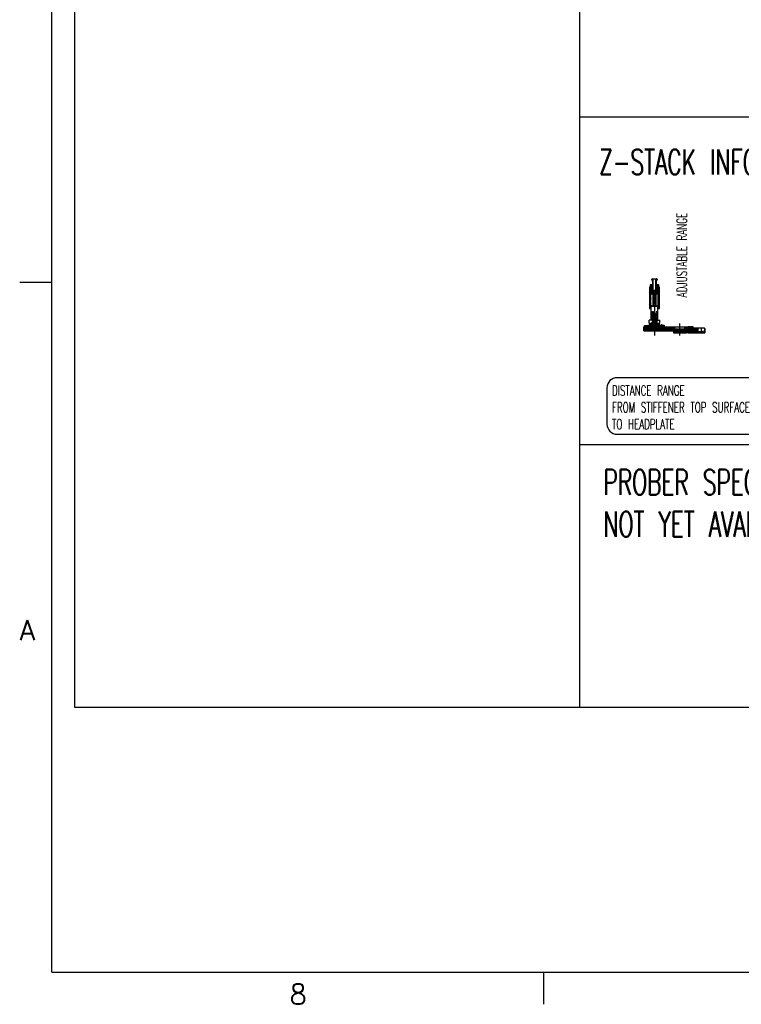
# Model space of a CAD drawing. Extents: x -1809 to 6113, y -4129 to 1471.
# Tile 1 of 197: x -1809 to -379, y -4129 to -2177. Entities that reach past the tile are written whole.
import ezdxf

# ---------------------------------------------------------------- set-up
doc = ezdxf.new("R2010")
doc.units = 0
doc.linetypes.add('DOT_CENTER', pattern=[14, 12, -1, 0, -1])
doc.layers.add('1', color=7, linetype='CONTINUOUS')
doc.styles.add('CONVERTER_1', font='txt.shx', dxfattribs={"width": 0.63})
doc.styles.add('CONVERTER_11', font='txt.shx', dxfattribs={"width": 0.97875})
pattern_1 = [(135, (-1117.57, -6268.1354), (-1.0606602, -1.0606602), [])]
pattern_2 = [(45, (-1081.9252, -6516.3474), (-1.0606602, 1.0606602), [])]
pattern_3 = [(45, (-1248.781, -6387.4633), (-0.70710678, 0.70710678), [])]
pattern_4 = [(45, (-1117.57, -6268.1354), (-0.56568542, 0.56568542), [])]
pattern_5 = [(135, (-1117.57, -6268.1354), (-0.70710678, -0.70710678), [])]

# ---------------------------------------------------------------- blocks, each defined once
blk = doc.blocks.new('Z-STACK', base_point=(-660.97, -2918.36))
at = {"layer": '1', "linetype": 'CONTINUOUS'}
h = blk.add_hatch(dxfattribs=at)
h.set_pattern_fill('USER', color=3, scale=1.5, angle=135, pattern_type=0)
h.set_pattern_definition(pattern_1)
edge = h.paths.add_edge_path()
edge.add_line((-555.7, -2702.59), (-559.7, -2702.59))
edge.add_arc((-559.7, -2703.09), 0.5, 90, 180)
edge.add_line((-560.2, -2703.09), (-560.2, -2705.97))
edge.add_line((-560.2, -2705.97), (-560.8, -2707))
edge.add_arc((-555.6, -2710), 6, 150, 180)
edge.add_line((-561.6, -2710), (-561.6, -2749.39))
edge.add_line((-561.6, -2749.39), (-561.3, -2749.69))
edge.add_line((-561.3, -2749.69), (-558.9, -2749.69))
edge.add_line((-558.9, -2749.69), (-558.6, -2749.39))
edge.add_line((-558.6, -2749.39), (-558.6, -2721.09))
edge.add_arc((-558.3, -2721.09), 0.3, 450, 540, ccw=False)
edge.add_line((-558.3, -2720.79), (-554.2, -2720.79))
edge.add_line((-554.2, -2720.79), (-553.7, -2720.29))
edge.add_line((-553.7, -2720.29), (-553.7, -2712.79))
edge.add_line((-553.7, -2712.79), (-554.1, -2712.79))
edge.add_line((-554.1, -2712.79), (-554.2, -2712.79))
edge.add_line((-554.2, -2712.79), (-554.2, -2691.09))
edge.add_line((-554.2, -2691.09), (-554.7, -2690.59))
edge.add_line((-554.7, -2690.59), (-555.1, -2690.59))
edge.add_arc((-555.1, -2693.09), 2.5, 90, 180)
edge.add_line((-557.6, -2693.09), (-557.4, -2693.29))
edge.add_line((-557.4, -2693.29), (-555.6, -2693.29))
edge.add_line((-555.6, -2693.29), (-555.6, -2702.59))
edge.add_line((-555.6, -2702.59), (-555.7, -2702.59))
h = blk.add_hatch(dxfattribs=at)
h.set_pattern_fill('USER', color=3, scale=1.5, angle=135, pattern_type=0)
h.set_pattern_definition(pattern_1)
edge = h.paths.add_edge_path()
edge.add_line((-543.5, -2702.59), (-547.5, -2702.59))
edge.add_line((-547.5, -2702.59), (-547.6, -2702.59))
edge.add_line((-547.6, -2702.59), (-547.6, -2693.29))
edge.add_line((-547.6, -2693.29), (-545.8, -2693.29))
edge.add_line((-545.8, -2693.29), (-545.6, -2693.09))
edge.add_arc((-548.1, -2693.09), 2.5, 0, 90)
edge.add_line((-548.1, -2690.59), (-548.5, -2690.59))
edge.add_line((-548.5, -2690.59), (-549, -2691.09))
edge.add_line((-549, -2691.09), (-549, -2712.79))
edge.add_line((-549, -2712.79), (-549.1, -2712.79))
edge.add_line((-549.1, -2712.79), (-549.5, -2712.79))
edge.add_line((-549.5, -2712.79), (-549.5, -2720.29))
edge.add_line((-549.5, -2720.29), (-549, -2720.79))
edge.add_line((-549, -2720.79), (-544.9, -2720.79))
edge.add_arc((-544.9, -2721.09), 0.3, 360, 450, ccw=False)
edge.add_line((-544.6, -2721.09), (-544.6, -2749.39))
edge.add_line((-544.6, -2749.39), (-544.3, -2749.69))
edge.add_line((-544.3, -2749.69), (-541.9, -2749.69))
edge.add_line((-541.9, -2749.69), (-541.6, -2749.39))
edge.add_line((-541.6, -2749.39), (-541.6, -2710))
edge.add_arc((-547.6, -2710), 6, 0, 30)
edge.add_line((-542.41, -2707), (-543, -2705.97))
edge.add_line((-543, -2705.97), (-543, -2703.09))
edge.add_arc((-543.5, -2703.09), 0.5, 0, 90)
h = blk.add_hatch(dxfattribs=at)
h.set_pattern_fill('USER', color=1, scale=1.5, angle=45, pattern_type=0)
h.set_pattern_definition([(45, (-1117.57, -6268.1354), (-1.0606602, 1.0606602), [])])
h.paths.add_polyline_path([(-542.1, -2745.59), (-541.8, -2745.59), (-541.8, -2745.29), (-542.1, -2745.29), (-544.3, -2745.29), (-544.3, -2745.59)])
h = blk.add_hatch(dxfattribs=at)
h.set_pattern_fill('USER', color=1, scale=1.5, angle=45, pattern_type=0)
h.set_pattern_definition([(45, (-1090.1256, -6227.0306), (-1.0606602, 1.0606602), [])])
h.paths.add_polyline_path([(-542.1, -2748.29), (-541.8, -2748.29), (-541.8, -2747.99), (-542.1, -2747.99), (-544.3, -2747.99), (-544.3, -2748.29)])
h = blk.add_hatch(dxfattribs=at)
h.set_pattern_fill('USER', color=1, scale=1.5, angle=45, pattern_type=0)
h.set_pattern_definition([(45, (-885.8836, -6375.0233), (-1.0606602, 1.0606602), [])])
edge = h.paths.add_edge_path()
edge.add_line((-554.9, -2786.69), (-554.2, -2786.69))
edge.add_line((-554.2, -2786.69), (-553.6, -2786.09))
edge.add_line((-553.6, -2786.09), (-553.6, -2770.54))
edge.add_line((-553.6, -2770.54), (-553.6, -2767.54))
edge.add_line((-553.6, -2767.54), (-551.6, -2766.6))
edge.add_line((-551.6, -2766.6), (-549.6, -2767.54))
edge.add_line((-549.6, -2767.54), (-549.6, -2786.09))
edge.add_line((-549.6, -2786.09), (-549, -2786.69))
edge.add_line((-549, -2786.69), (-548.15, -2786.69))
edge.add_spline(control_points=[(-548.15, -2786.69), (-547.61, -2786.06), (-548.07, -2785.17), (-548.55, -2784.01), (-548.31, -2783.22), (-548.04, -2782.54), (-548.07, -2781.78), (-548.29, -2780.69), (-548.34, -2779.22), (-547.71, -2777.94), (-547.06, -2777.48), (-546.72, -2777.23), (-546.56, -2776.52), (-546.88, -2775.31), (-546.74, -2773.92), (-547.45, -2772.84), (-547.71, -2771.51), (-547.67, -2769.35), (-547.51, -2766.33), (-547.25, -2762.9), (-546.84, -2759.61), (-546.86, -2756.88), (-546.26, -2755.36), (-546.75, -2754.28), (-546.97, -2756.13), (-547.46, -2756.93), (-547.98, -2758.37), (-549.22, -2759.1), (-550.5, -2758.46), (-551.58, -2757.52), (-552.69, -2756.41), (-553.62, -2755.53), (-554.77, -2754.86), (-555.79, -2756.07), (-555.8, -2758.03), (-555.91, -2760.83), (-555.77, -2764.05), (-555.68, -2767.09), (-555.61, -2769.23), (-555.76, -2770.61), (-555.9, -2771.86), (-555.95, -2773.61), (-556.12, -2775.48), (-556.1, -2776.7), (-556.3, -2777.53), (-555.74, -2777.68), (-555.2, -2777.33), (-554.63, -2778.16), (-554.54, -2779.16), (-554.89, -2780.38), (-555.3, -2781.56), (-555.18, -2782.7), (-554.93, -2784.38), (-555.6, -2785.74), (-554.9, -2786.69)], knot_values=[0, 0, 0, 0, 1.9498316, 2.8955307, 3.6129099, 4.3575522, 5.082304, 5.8378225, 7.7042877, 9.4294811, 9.7718513, 10.0869061, 10.6711908, 11.7819413, 13.8645257, 14.5798033, 15.5853521, 17.8628422, 21.0586659, 24.6629818, 28.1580283, 31.0240841, 32.7414443, 32.9749431, 34.0122843, 35.5822584, 37.035952, 38.1957937, 39.4119573, 40.951462, 42.5934098, 44.0271925, 45.0118005, 45.9491036, 47.9851783, 50.8965914, 54.3573261, 57.6452098, 60.0358985, 60.7607143, 61.7998567, 63.8051307, 66.0567646, 67.2551408, 67.7647403, 68.1332217, 68.6910981, 69.4243205, 70.4742285, 71.806011, 73.1362811, 74.1724342, 75.2048021, 78.2249136, 78.2249136, 78.2249136, 78.2249136], degree=3, periodic=0)
h = blk.add_hatch(dxfattribs=at)
h.set_pattern_fill('USER', color=4, scale=1.5, angle=135, pattern_type=0)
h.set_pattern_definition(pattern_1)
h.paths.add_polyline_path([(-538.25, -2793.54), (-572.6, -2793.54), (-572.6, -2786.04), (-572.1, -2785.54), (-561.6, -2785.54), (-561.6, -2789.74), (-541.6, -2789.74), (-541.6, -2785.54), (-538.25, -2785.54)])
h = blk.add_hatch(dxfattribs=at)
h.set_pattern_fill('USER', color=1, scale=1.5, angle=45, pattern_type=0)
h.set_pattern_definition(pattern_2)
h.paths.add_polyline_path([(-571.6, -2783.54), (-571.1, -2783.04), (-561.6, -2783.04), (-561.6, -2779.14), (-558.1, -2779.14), (-558.1, -2780.14), (-559.6, -2780.14), (-559.6, -2789.54), (-560.6, -2789.54), (-561.6, -2788.54), (-561.6, -2785.54), (-571.1, -2785.54), (-571.6, -2785.04)])
h = blk.add_hatch(dxfattribs=at)
h.set_pattern_fill('USER', color=1, angle=135, pattern_type=0)
h.set_pattern_definition(pattern_5)
edge = h.paths.add_edge_path()
edge.add_line((-557.6, -2785.14), (-559.1, -2785.14))
edge.add_line((-559.1, -2785.14), (-559.6, -2784.64))
edge.add_line((-559.6, -2784.64), (-559.6, -2780.64))
edge.add_line((-559.6, -2780.64), (-559.1, -2780.14))
edge.add_line((-559.1, -2780.14), (-557.6, -2780.14))
edge.add_arc((-551.6, -2782.64), 6.5, 157.38014, -157.38014)
h = blk.add_hatch(dxfattribs=at)
h.set_pattern_fill('USER', color=1, scale=0.8, angle=45, pattern_type=0)
h.set_pattern_definition(pattern_4)
h.paths.add_polyline_path([(-558.3, -2789.54), (-559.6, -2789.54), (-559.6, -2785.14), (-558.3, -2785.14)])
h = blk.add_hatch(dxfattribs=at)
h.set_pattern_fill('USER', color=1, angle=135, pattern_type=0)
h.set_pattern_definition(pattern_5)
edge = h.paths.add_edge_path()
edge.add_line((-555.6, -2786.64), (-556.73, -2786.64))
edge.add_arc((-551.6, -2782.64), 6.5, 202.61986, 217.97987, ccw=False)
edge.add_arc((-551.6, -2782.64), 6.5, 517.38014, 202.61986, ccw=False)
edge.add_arc((-551.6, -2782.64), 6.5, 502.02013, 517.38014, ccw=False)
edge.add_line((-556.73, -2778.64), (-555.6, -2778.64))
edge.add_line((-555.6, -2778.64), (-555.6, -2786.64))
h = blk.add_hatch(dxfattribs=at)
h.set_pattern_fill('USER', color=1, angle=45, pattern_type=0)
h.set_pattern_definition(pattern_3)
h.paths.add_polyline_path([(-554.4, -2786.94), (-556.7, -2789.24), (-558, -2789.24), (-558, -2786.64), (-554.4, -2786.64)])
h = blk.add_hatch(dxfattribs=at)
h.set_pattern_fill('USER', color=1, angle=45, pattern_type=0)
h.set_pattern_definition(pattern_3)
h.paths.add_polyline_path([(-545.2, -2786.64), (-545.2, -2789.24), (-546.5, -2789.24), (-548.8, -2786.94), (-548.8, -2786.64)])
h = blk.add_hatch(dxfattribs=at)
h.set_pattern_fill('USER', color=1, angle=135, pattern_type=0)
h.set_pattern_definition(pattern_5)
edge = h.paths.add_edge_path()
edge.add_line((-546.48, -2786.64), (-547.6, -2786.64))
edge.add_line((-547.6, -2786.64), (-547.6, -2778.64))
edge.add_line((-547.6, -2778.64), (-546.48, -2778.64))
edge.add_arc((-551.6, -2782.64), 6.5, 382.61986, 397.97987, ccw=False)
edge.add_arc((-551.6, -2782.64), 6.5, 337.38014, 382.61986, ccw=False)
edge.add_arc((-551.6, -2782.64), 6.5, 322.02013, 337.38014, ccw=False)
h = blk.add_hatch(dxfattribs=at)
h.set_pattern_fill('USER', color=1, angle=135, pattern_type=0)
h.set_pattern_definition(pattern_5)
edge = h.paths.add_edge_path()
edge.add_line((-544.1, -2785.14), (-545.6, -2785.14))
edge.add_arc((-551.6, -2782.64), 6.5, -22.61986, 22.61986)
edge.add_line((-545.6, -2780.14), (-544.1, -2780.14))
edge.add_line((-544.1, -2780.14), (-543.6, -2780.64))
edge.add_line((-543.6, -2780.64), (-543.6, -2784.64))
edge.add_line((-543.6, -2784.64), (-544.1, -2785.14))
h = blk.add_hatch(dxfattribs=at)
h.set_pattern_fill('USER', color=1, scale=1.5, angle=45, pattern_type=0)
h.set_pattern_definition(pattern_2)
h.paths.add_polyline_path([(-543.6, -2780.14), (-545.1, -2780.14), (-545.1, -2779.14), (-541.6, -2779.14), (-541.6, -2783.04), (-540.95, -2783.04), (-538.85, -2785.14), (-538.85, -2785.54), (-541.6, -2785.54), (-541.6, -2788.54), (-542.6, -2789.54), (-543.6, -2789.54)])
h = blk.add_hatch(dxfattribs=at)
h.set_pattern_fill('USER', color=1, scale=0.8, angle=45, pattern_type=0)
h.set_pattern_definition(pattern_4)
h.paths.add_polyline_path([(-543.6, -2789.54), (-544.9, -2789.54), (-544.9, -2785.14), (-543.6, -2785.14)])
h = blk.add_hatch(dxfattribs=at)
h.set_pattern_fill('USER', color=4, scale=1.5, angle=135, pattern_type=0)
h.set_pattern_definition(pattern_1)
h.paths.add_polyline_path([(-488.6, -2797.54), (-513.6, -2797.54), (-513.6, -2793.54), (-534.95, -2793.54), (-534.95, -2785.54), (-511.6, -2785.54), (-511.6, -2789.74), (-491.6, -2789.74), (-491.6, -2785.54), (-488.6, -2785.54)])
h = blk.add_hatch(dxfattribs=at)
h.set_pattern_fill('USER', color=1, scale=1.5, angle=45, pattern_type=0)
h.set_pattern_definition(pattern_2)
h.paths.add_polyline_path([(-532.25, -2783.04), (-532.1, -2783.04), (-531.6, -2783.54), (-531.6, -2785.04), (-532.1, -2785.54), (-534.35, -2785.54), (-534.35, -2785.14)])
h = blk.add_hatch(dxfattribs=at)
h.set_pattern_fill('USER', color=4, scale=1.5, angle=135, pattern_type=0)
h.set_pattern_definition(pattern_1)
h.paths.add_polyline_path([(-488.25, -2785.54), (-488.6, -2785.54), (-488.6, -2797.54), (-488.25, -2797.54)])
h = blk.add_hatch(dxfattribs=at)
h.set_pattern_fill('USER', color=4, scale=1.5, angle=135, pattern_type=0)
h.set_pattern_definition(pattern_1)
h.paths.add_polyline_path([(-484.6, -2785.54), (-484.95, -2785.54), (-484.95, -2797.54), (-484.6, -2797.54)])
h = blk.add_hatch(dxfattribs=at)
h.set_pattern_fill('USER', color=4, scale=1.5, angle=135, pattern_type=0)
h.set_pattern_definition(pattern_1)
h.paths.add_polyline_path([(-465.6, -2788.54), (-474.6, -2788.54), (-474.6, -2785.54), (-484.6, -2785.54), (-484.6, -2797.54), (-462.6, -2797.54), (-462.6, -2795.04), (-465.6, -2795.04)])
h = blk.add_hatch(dxfattribs=at)
h.set_pattern_fill('USER', color=4, scale=1.5, angle=135, pattern_type=0)
h.set_pattern_definition(pattern_1)
h.paths.add_polyline_path([(-452.6, -2795.04), (-455.6, -2795.04), (-455.6, -2797.54), (-451.6, -2797.54), (-451.6, -2789.04), (-452.1, -2788.54), (-452.6, -2788.54)])
at = {"layer": '1', "color": 3, "linetype": 'CONTINUOUS'}
for p, q in [((-555.1, -2690.59), (-554.7, -2690.59)), ((-554.2, -2691.09), (-554.7, -2690.59)), ((-554.7, -2690.59), (-551.6, -2690.59)), ((-551.6, -2691.09), (-554.2, -2691.09)), ((-554.2, -2712.79), (-554.2, -2691.09)), ((-551.6, -2690.59), (-548.5, -2690.59)), ((-549, -2691.09), (-551.6, -2691.09)), ((-549, -2691.09), (-548.5, -2690.59)), ((-549, -2712.79), (-549, -2691.09)), ((-548.5, -2690.59), (-548.1, -2690.59)), ((-561.6, -2709.39), (-561.6, -2709.45)), ((-561.6, -2710), (-561.6, -2749.39)), ((-560.8, -2707), (-560.2, -2705.97)), ((-560.2, -2703.09), (-560.2, -2705.97)), ((-555.7, -2702.59), (-559.7, -2702.59)), ((-557.6, -2693.09), (-557.6, -2693.09)), ((-557.6, -2693.09), (-557.4, -2693.29)), ((-557.6, -2693.09), (-557.6, -2693.09)), ((-555.6, -2693.29), (-557.4, -2693.29)), ((-555.6, -2702.59), (-555.7, -2702.59)), ((-555.6, -2693.29), (-555.6, -2702.59)), ((-555.6, -2702.59), (-555.6, -2702.59)), ((-555.6, -2702.59), (-555.6, -2702.59)), ((-555.6, -2702.59), (-555.6, -2702.59)), ((-555.6, -2702.59), (-555.6, -2702.59)), ((-547.6, -2702.59), (-547.6, -2693.29)), ((-545.8, -2693.29), (-547.6, -2693.29)), ((-547.6, -2702.59), (-547.6, -2702.59)), ((-547.6, -2702.59), (-547.6, -2702.59)), ((-547.6, -2702.59), (-547.6, -2702.59)), ((-547.6, -2702.59), (-547.6, -2702.59)), ((-547.5, -2702.59), (-547.6, -2702.59)), ((-543.5, -2702.59), (-547.5, -2702.59)), ((-545.8, -2693.29), (-545.6, -2693.09)), ((-545.6, -2693.09), (-545.6, -2693.09)), ((-545.6, -2693.09), (-545.6, -2693.09)), ((-543, -2705.97), (-543, -2703.09)), ((-543, -2705.97), (-542.41, -2707)), ((-541.6, -2709.45), (-541.6, -2709.39)), ((-541.6, -2749.39), (-541.6, -2710)), ((-558.6, -2749.39), (-558.6, -2721.09)), ((-554.2, -2720.79), (-558.3, -2720.79)), ((-554.2, -2712.79), (-554.1, -2712.79)), ((-554.2, -2720.79), (-553.7, -2720.29)), ((-554.1, -2712.79), (-553.7, -2712.79)), ((-554.1, -2712.79), (-554.1, -2720.69)), ((-553.7, -2712.79), (-549.5, -2712.79)), ((-553.7, -2712.79), (-553.7, -2720.29)), ((-549.5, -2712.79), (-549.1, -2712.79)), ((-549.5, -2720.29), (-549.5, -2712.79)), ((-549, -2720.79), (-549.5, -2720.29)), ((-549.1, -2720.69), (-549.1, -2712.79)), ((-549.1, -2712.79), (-549, -2712.79)), ((-544.9, -2720.79), (-549, -2720.79)), ((-544.6, -2721.09), (-544.6, -2749.39)), ((-561.6, -2749.39), (-561.3, -2749.69)), ((-561.3, -2749.69), (-558.9, -2749.69)), ((-558.9, -2749.69), (-558.6, -2749.39)), ((-544.6, -2749.39), (-544.3, -2749.69)), ((-544.3, -2749.69), (-541.9, -2749.69)), ((-541.9, -2749.69), (-541.6, -2749.39))]:
    blk.add_line(p, q, dxfattribs=at)
at = {"layer": '1', "color": 7, "linetype": 'CONTINUOUS'}
for p, q in [((-554.1, -2715.19), (-553.1, -2714.19)), ((-554.1, -2743.09), (-554.1, -2715.19)), ((-554.1, -2715.19), (-549.1, -2715.19)), ((-553.1, -2714.19), (-550.1, -2714.19)), ((-549.1, -2715.19), (-550.1, -2714.19)), ((-549.1, -2715.19), (-549.1, -2743.09)), ((-557.6, -2744.09), (-558.6, -2745.09)), ((-558.6, -2745.09), (-558.6, -2772.49)), ((-558.6, -2745.09), (-544.6, -2745.09)), ((-557.6, -2744.09), (-554.1, -2744.09)), ((-554.1, -2743.09), (-551.6, -2743.09)), ((-554.1, -2744.09), (-545.6, -2744.09)), ((-551.6, -2743.09), (-549.1, -2743.09)), ((-545.6, -2744.09), (-544.6, -2745.09)), ((-544.6, -2772.49), (-544.6, -2745.09)), ((-544.3, -2745.29), (-544.6, -2745.59)), ((-544.3, -2745.59), (-544.6, -2745.59)), ((-544.6, -2745.59), (-544.6, -2747.99)), ((-544.3, -2747.99), (-544.6, -2747.99)), ((-544.6, -2747.99), (-544.3, -2748.29)), ((-542.1, -2745.29), (-544.3, -2745.29)), ((-544.3, -2745.29), (-544.3, -2745.59)), ((-544.3, -2745.59), (-544.3, -2747.99)), ((-542.1, -2745.59), (-544.3, -2745.59)), ((-544.3, -2747.99), (-544.3, -2748.29)), ((-542.1, -2747.99), (-544.3, -2747.99)), ((-544.3, -2748.29), (-542.1, -2748.29)), ((-541.8, -2745.29), (-542.1, -2745.29)), ((-541.8, -2745.59), (-542.1, -2745.59)), ((-541.8, -2747.99), (-542.1, -2747.99)), ((-542.1, -2748.29), (-541.8, -2748.29)), ((-541.8, -2745.59), (-541.8, -2745.29)), ((-541.6, -2745.49), (-541.8, -2745.29)), ((-541.8, -2747.99), (-541.8, -2745.59)), ((-541.8, -2748.29), (-541.8, -2747.99)), ((-541.8, -2748.29), (-541.6, -2748.09)), ((-541.6, -2748.09), (-541.6, -2745.49)), ((-553.6, -2770.54), (-554.1, -2770.54)), ((-553.6, -2767.54), (-551.6, -2766.6)), ((-553.6, -2767.54), (-549.6, -2767.54)), ((-553.6, -2770.54), (-553.6, -2767.54)), ((-553.6, -2770.54), (-549.6, -2770.54)), ((-553.6, -2770.54), (-553.6, -2786.09)), ((-551.6, -2766.6), (-549.6, -2767.54)), ((-549.6, -2767.54), (-549.6, -2786.09)), ((-549.6, -2770.54), (-549.1, -2770.54)), ((-571.1, -2783.04), (-571.6, -2783.54)), ((-571.6, -2785.04), (-571.6, -2783.54)), ((-571.1, -2785.54), (-571.6, -2785.04)), ((-571.1, -2783.04), (-561.6, -2783.04)), ((-561.6, -2785.54), (-571.1, -2785.54)), ((-562.1, -2773.09), (-561.7, -2772.69)), ((-562.1, -2778.14), (-562.1, -2773.09)), ((-562.1, -2778.14), (-561.7, -2778.54)), ((-558.8, -2772.69), (-561.7, -2772.69)), ((-561.7, -2778.54), (-555.6, -2778.54)), ((-561.6, -2783.04), (-561.6, -2779.14)), ((-561.6, -2779.14), (-558.1, -2779.14)), ((-561.6, -2785.54), (-561.6, -2788.54)), ((-560.6, -2789.54), (-561.6, -2788.54)), ((-560.6, -2789.54), (-559.6, -2789.54)), ((-559.1, -2780.14), (-559.6, -2780.64)), ((-559.6, -2789.54), (-559.6, -2780.14)), ((-559.6, -2780.14), (-558.1, -2780.14)), ((-559.6, -2780.64), (-559.6, -2784.64)), ((-559.6, -2784.64), (-559.1, -2785.14)), ((-558.3, -2785.14), (-559.6, -2785.14)), ((-559.6, -2789.54), (-559.6, -2785.14)), ((-558.3, -2789.54), (-559.6, -2789.54)), ((-559.6, -2789.54), (-543.6, -2789.54)), ((-557.6, -2780.14), (-559.1, -2780.14)), ((-559.1, -2785.14), (-557.6, -2785.14)), ((-558.3, -2789.54), (-558.3, -2785.14)), ((-544.9, -2789.54), (-558.3, -2789.54)), ((-558.1, -2779.14), (-557.08, -2779.14)), ((-558.1, -2779.14), (-558.1, -2780.14)), ((-558.1, -2780.14), (-557.6, -2780.14)), ((-558, -2786.64), (-558, -2789.24)), ((-554.4, -2786.64), (-558, -2786.64)), ((-558, -2789.24), (-556.7, -2789.24)), ((-555.6, -2778.64), (-556.73, -2778.64)), ((-555.6, -2786.64), (-556.73, -2786.64)), ((-554.4, -2786.94), (-556.7, -2789.24)), ((-556.7, -2789.24), (-546.5, -2789.24)), ((-556.6, -2789.15), (-554.1, -2786.65)), ((-546.6, -2789.15), (-556.6, -2789.15)), ((-555.6, -2778.54), (-555.6, -2786.69)), ((-554.93, -2778.54), (-555.6, -2778.54)), ((-555.6, -2778.64), (-555.6, -2786.64)), ((-554.6, -2778.64), (-555.6, -2778.64)), ((-554.6, -2786.64), (-555.6, -2786.64)), ((-555.6, -2786.69), (-554.9, -2786.69)), ((-554.2, -2786.69), (-554.9, -2786.69)), ((-554.4, -2786.64), (-554.4, -2786.94)), ((-548.8, -2786.64), (-554.4, -2786.64)), ((-554.2, -2786.69), (-553.6, -2786.09)), ((-554.2, -2786.69), (-549, -2786.69)), ((-554.1, -2773.65), (-553.6, -2773.15)), ((-554.1, -2773.65), (-554.1, -2785.85)), ((-549.1, -2773.65), (-554.1, -2773.65)), ((-554.1, -2786.65), (-554.1, -2785.85)), ((-553.6, -2786.65), (-554.1, -2786.65)), ((-549.6, -2773.15), (-553.6, -2773.15)), ((-553.6, -2773.15), (-553.6, -2773.65)), ((-553.6, -2773.65), (-553.6, -2785.85)), ((-553.6, -2786.65), (-553.6, -2785.85)), ((-549.6, -2786.65), (-553.6, -2786.65)), ((-549.1, -2773.65), (-549.6, -2773.15)), ((-549.6, -2773.15), (-549.6, -2773.65)), ((-549.6, -2773.65), (-549.6, -2785.85)), ((-549.6, -2786.65), (-549.6, -2785.85)), ((-549, -2786.69), (-549.6, -2786.09)), ((-549.1, -2786.65), (-549.6, -2786.65)), ((-549.1, -2773.65), (-549.1, -2785.85)), ((-549.1, -2785.85), (-549.1, -2786.65)), ((-546.6, -2789.15), (-549.1, -2786.65)), ((-548.15, -2786.69), (-549, -2786.69)), ((-548.8, -2786.64), (-548.8, -2786.94)), ((-545.2, -2786.64), (-548.8, -2786.64)), ((-546.5, -2789.24), (-548.8, -2786.94)), ((-547.6, -2778.64), (-548.6, -2778.64)), ((-547.6, -2786.64), (-548.6, -2786.64)), ((-548.15, -2786.69), (-547.6, -2786.69)), ((-547.96, -2778.54), (-547.6, -2778.54)), ((-547.6, -2778.54), (-547.6, -2786.69)), ((-547.6, -2778.54), (-541.5, -2778.54)), ((-547.6, -2778.64), (-547.6, -2786.64)), ((-546.48, -2778.64), (-547.6, -2778.64)), ((-546.48, -2786.64), (-547.6, -2786.64)), ((-546.5, -2789.24), (-545.2, -2789.24)), ((-546.13, -2779.14), (-545.1, -2779.14)), ((-545.6, -2780.14), (-544.1, -2780.14)), ((-545.6, -2780.14), (-545.1, -2780.14)), ((-544.1, -2785.14), (-545.6, -2785.14)), ((-545.2, -2786.64), (-545.2, -2789.24)), ((-545.1, -2779.14), (-541.6, -2779.14)), ((-545.1, -2779.14), (-545.1, -2780.14)), ((-543.6, -2780.14), (-545.1, -2780.14)), ((-543.6, -2785.14), (-544.9, -2785.14)), ((-544.9, -2789.54), (-544.9, -2785.14)), ((-543.6, -2789.54), (-544.9, -2789.54)), ((-544.4, -2772.69), (-541.5, -2772.69)), ((-544.1, -2780.14), (-543.6, -2780.64)), ((-543.6, -2784.64), (-544.1, -2785.14)), ((-543.6, -2789.54), (-543.6, -2780.14)), ((-543.6, -2780.64), (-543.6, -2784.64)), ((-543.6, -2789.54), (-543.6, -2785.14)), ((-543.6, -2789.54), (-542.6, -2789.54)), ((-542.6, -2789.54), (-541.6, -2788.54)), ((-541.6, -2783.04), (-541.6, -2779.14)), ((-541.6, -2783.04), (-540.95, -2783.04)), ((-541.6, -2785.54), (-538.85, -2785.54)), ((-541.6, -2785.54), (-541.6, -2788.54)), ((-541.1, -2773.09), (-541.5, -2772.69)), ((-541.1, -2778.14), (-541.5, -2778.54)), ((-541.1, -2778.14), (-541.1, -2773.09)), ((-532.25, -2783.04), (-540.95, -2783.04)), ((-538.85, -2785.14), (-540.95, -2783.04)), ((-538.85, -2785.14), (-534.35, -2785.14)), ((-538.85, -2785.54), (-538.85, -2785.14)), ((-538.85, -2785.54), (-534.35, -2785.54)), ((-532.25, -2783.04), (-534.35, -2785.14)), ((-534.35, -2785.14), (-534.35, -2785.54)), ((-534.35, -2785.54), (-532.1, -2785.54)), ((-532.1, -2783.04), (-532.25, -2783.04)), ((-532.1, -2785.54), (-531.6, -2785.04)), ((-531.6, -2785.04), (-531.6, -2783.54))]:
    blk.add_line(p, q, dxfattribs=at)
at = {"layer": '1', "color": 1, "linetype": 'CONTINUOUS'}
for p, q in [((-553.7, -2714.79), (-553.7, -2743.29)), ((-549.5, -2743.29), (-549.5, -2714.79)), ((-554.1, -2786.59), (-554.1, -2770.54)), ((-549.1, -2770.54), (-549.1, -2773.04)), ((-549.1, -2773.04), (-549.1, -2786.59))]:
    blk.add_line(p, q, dxfattribs=at)
at = {"layer": '1', "color": 1, "linetype": 'DOT_CENTER'}
for p, q in [((-551.6, -2713.86), (-551.6, -2743.09)), ((-551.6, -2743.09), (-551.6, -2788.38)), ((-551.6, -2791.35), (-551.6, -2778.11)), ((-551.6, -2785.1), (-551.6, -2790.14)), ((-536.6, -2787.96), (-536.6, -2780.79))]:
    blk.add_line(p, q, dxfattribs=at)
at = {"layer": '1', "color": 4, "linetype": 'CONTINUOUS'}
for p, q in [((-572.6, -2786.04), (-572.1, -2785.54)), ((-572.6, -2793.54), (-572.6, -2786.04)), ((-572.1, -2785.54), (-561.6, -2785.54)), ((-561.6, -2785.54), (-561.6, -2789.74)), ((-561.6, -2789.74), (-541.6, -2789.74)), ((-541.6, -2789.74), (-541.6, -2785.54)), ((-541.6, -2785.54), (-538.25, -2785.54)), ((-538.6, -2785.54), (-538.6, -2793.54)), ((-538.25, -2785.54), (-538.25, -2793.54)), ((-538.25, -2785.54), (-534.95, -2785.54)), ((-534.95, -2785.54), (-534.95, -2793.54)), ((-534.95, -2785.54), (-511.6, -2785.54)), ((-534.6, -2785.54), (-534.6, -2793.54)), ((-511.6, -2785.54), (-511.6, -2789.74)), ((-511.6, -2785.54), (-491.6, -2785.54)), ((-511.6, -2789.74), (-491.6, -2789.74)), ((-491.6, -2785.54), (-488.6, -2785.54)), ((-491.6, -2789.74), (-491.6, -2785.54)), ((-488.6, -2785.54), (-488.25, -2785.54)), ((-488.6, -2785.54), (-488.6, -2797.54)), ((-488.25, -2785.54), (-484.95, -2785.54)), ((-488.25, -2785.54), (-488.25, -2797.54)), ((-484.6, -2785.54), (-484.95, -2785.54)), ((-484.95, -2785.54), (-484.95, -2797.54)), ((-474.6, -2785.54), (-484.6, -2785.54)), ((-484.6, -2785.54), (-484.6, -2797.54)), ((-474.6, -2788.54), (-474.6, -2785.54)), ((-465.6, -2788.54), (-474.6, -2788.54)), ((-452.6, -2788.54), (-465.6, -2788.54)), ((-465.6, -2788.54), (-465.6, -2795.04)), ((-452.6, -2788.54), (-452.6, -2795.04)), ((-452.1, -2788.54), (-452.6, -2788.54)), ((-452.1, -2788.54), (-451.6, -2789.04)), ((-451.6, -2789.04), (-451.6, -2797.54)), ((-572.6, -2793.54), (-538.25, -2793.54)), ((-538.25, -2793.54), (-534.95, -2793.54)), ((-534.95, -2793.54), (-513.6, -2793.54)), ((-513.6, -2793.54), (-513.6, -2797.54)), ((-513.6, -2797.54), (-488.6, -2797.54)), ((-488.6, -2797.54), (-488.25, -2797.54)), ((-484.95, -2797.54), (-488.25, -2797.54)), ((-484.95, -2797.54), (-484.6, -2797.54)), ((-484.6, -2797.54), (-462.6, -2797.54)), ((-465.6, -2795.04), (-462.6, -2795.04)), ((-462.6, -2795.04), (-455.6, -2795.04)), ((-462.6, -2795.04), (-462.6, -2797.54)), ((-462.6, -2797.54), (-455.6, -2797.54)), ((-455.6, -2795.04), (-455.6, -2797.54)), ((-452.6, -2795.04), (-455.6, -2795.04)), ((-455.6, -2797.54), (-451.6, -2797.54))]:
    blk.add_line(p, q, dxfattribs=at)
at = {"layer": '1', "color": 4, "linetype": 'DOT_CENTER'}
for p, q in [((-551.6, -2779.46), (-551.6, -2802.84)), ((-536.6, -2785.17), (-536.6, -2794)), ((-501.6, -2779.46), (-501.6, -2802.84)), ((-486.6, -2785.17), (-486.6, -2798)), ((-459.1, -2787.31), (-459.1, -2799.18))]:
    blk.add_line(p, q, dxfattribs=at)
at = {"layer": '1', "color": 7, "linetype": 'DOT_CENTER'}
blk.add_line((-532.1, -2783.04), (-531.6, -2783.54), dxfattribs=at)
at = {"layer": '1', "color": 1}
blk.add_lwpolyline([(-625.62, -2998.61), (-304.02, -2998.61, 0.4142136), (-284.02, -2978.61), (-284.02, -2906.61, 0.4142136), (-304.02, -2886.61), (-625.62, -2886.61, 0.4142136), (-645.62, -2906.61), (-645.62, -2978.61, 0.4142136)], format="xyb", close=True, dxfattribs=at)
at = {"layer": '1', "color": 3, "linetype": 'CONTINUOUS'}
for centre, radius, start, end in [((-555.1, -2693.09), 2.5, 90, 180), ((-548.1, -2693.09), 2.5, 0, 90), ((-555.6, -2710), 6, 150, 180), ((-559.7, -2703.09), 0.5, 90, 180), ((-543.5, -2703.09), 0.5, 0, 90), ((-547.6, -2710), 6, 0, 30), ((-558.3, -2721.09), 0.3, 90, 180), ((-544.9, -2721.09), 0.3, 0, 90)]:
    blk.add_arc(centre, radius, start, end, dxfattribs=at)
at = {"layer": '1', "color": 7, "linetype": 'CONTINUOUS'}
for centre, radius, start, end in [((-554.1, -2743.59), 0.5, 0, 90), ((-554.1, -2743.59), 0.5, -90, 0), ((-549.1, -2743.59), 0.5, 90, 180), ((-549.1, -2743.59), 0.5, 180, -90), ((-558.8, -2772.49), 0.2, -90, 0), ((-551.6, -2782.64), 6.5, 157.38014, -157.38014), ((-551.6, -2782.64), 6.5, 142.02013, 157.38014), ((-551.6, -2782.64), 6.5, -157.38014, -142.02013), ((-551.6, -2782.64), 6.5, 22.61986, 37.97987), ((-551.6, -2782.64), 6.5, -37.97987, -22.61986), ((-551.6, -2782.64), 6.5, -22.61986, 22.61986), ((-544.4, -2772.49), 0.2, 180, -90)]:
    blk.add_arc(centre, radius, start, end, dxfattribs=at)
at = {"layer": '1', "color": 1, "linetype": 'DOT_CENTER'}
blk.add_open_spline([(-554.9, -2786.69), (-555.6, -2785.78), (-554.76, -2784.04), (-555.55, -2781.53), (-554.22, -2779.17), (-555.14, -2776.93), (-556.41, -2778.21), (-556.12, -2776.44), (-555.97, -2773.54), (-555.85, -2770.84), (-555.36, -2769.79), (-557.22, -2745.49), (-548.8, -2765.98), (-545.53, -2748.31), (-548.39, -2771.88), (-547.25, -2773.09), (-547.04, -2773.54), (-546.71, -2776.22), (-546.36, -2777.07), (-548.21, -2778.16), (-548.44, -2780.38), (-547.88, -2782.52), (-549.03, -2784.42), (-547.33, -2785.73), (-548.15, -2786.69)], degree=3, knots=[33.2151268, 33.2151268, 33.2151268, 33.2151268, 36.2556781, 38.3090573, 40.8178661, 43.0037532, 44.9472058, 46.4348758, 46.4348758, 46.4348758, 47.6048674, 50.9949791, 58.9484812, 62.213183, 66.7979009, 68.0532729, 68.0532729, 68.0532729, 69.9438918, 70.6062281, 74.0310768, 75.4391945, 76.8442219, 79.6500026, 79.6500026, 79.6500026, 79.6500026], dxfattribs=at)
at = {"layer": '1', "color": 7, "style": 'CONVERTER_1', "width": 0.63}
blk.add_text('Z-STACK INFORMATION FOR 9.5" WPI (AUTO & MANUAL), SEE DRAWINGS:', height=50, dxfattribs=at).set_placement((-660.97, -2484.11))
at = {"layer": '1', "color": 1, "insert": (-487.26, -2727.29), "char_height": 20, "attachment_point": 7, "rotation": 90, "style": 'CONVERTER_1'}
blk.add_mtext('ADJUSTABLE RANGE', dxfattribs=at)
at = {"layer": '1', "color": 1, "insert": (-635.62, -2988.61), "char_height": 20, "attachment_point": 7, "style": 'CONVERTER_1'}
blk.add_mtext('DISTANCE RANGE\\PFROM STIFFENER TOP SURFACE\\PTO HEADPLATE', dxfattribs=at)
blk = doc.blocks.new('ATA1_S', base_point=(-217.38, -490.95))
at = {"layer": '1', "color": 7, "linetype": 'CONTINUOUS'}
for q in [(-217.38, 56.21), (562.18, -490.95)]:
    blk.add_line((-217.38, -490.95), q, dxfattribs=at)
at = {"layer": '1', "color": 1, "linetype": 'CONTINUOUS'}
for p, q in [((-223.73, -354.16), (-217.38, -354.16)), ((-119.94, -490.95), (-119.94, -497.3))]:
    blk.add_line(p, q, dxfattribs=at)
at = {"layer": '1', "color": 7, "char_height": 4, "style": 'CONVERTER_11'}
for s, insert, attachment_point in [('A', (-223.73, -423.15), 4), ('8', (-168.54, -497.3), 8)]:
    blk.add_mtext(s, dxfattribs=dict(at, insert=insert, attachment_point=attachment_point))
blk = doc.blocks.new('TEXT__1075', base_point=(-2000, -2800))
at = {"layer": '1', "color": 7, "linetype": 'CONTINUOUS'}
for p, q in [((-1700, -3540), (-1700, 890)), ((-700, -900), (-700, -2400)), ((-700, -2400), (-700, -3540)), ((-700, -3540), (-1700, -3540)), ((600, -3540), (-700, -3540))]:
    blk.add_line(p, q, dxfattribs=at)
at = {"layer": '1', "color": 1, "linetype": 'CONTINUOUS'}
for p, q in [((4500, -2370), (-700, -2370)), ((4500, -3020), (-700, -3020))]:
    blk.add_line(p, q, dxfattribs=at)
at = {"layer": '1', "color": 7, "insert": (-652.4, -3202), "char_height": 50, "attachment_point": 7, "style": 'CONVERTER_1'}
blk.add_mtext('PROBER SPECIFIC Z-STACK INFORMATION:\\PNOT YET AVAILABLE', dxfattribs=at)

msp = doc.modelspace()

# ---------------------------------------------------------------- block references
at = {"layer": '1', "xscale": 10, "yscale": 10, "zscale": 10}
msp.add_blockref('ATA1_S', (-1745.9, -4065), dxfattribs=at)
at = {"layer": '1'}
for name, p in [('TEXT__1075', (-2000, -2800)), ('Z-STACK', (-661, -2918.4))]:
    msp.add_blockref(name, p, dxfattribs=at)

doc.saveas('drawing.dxf')
